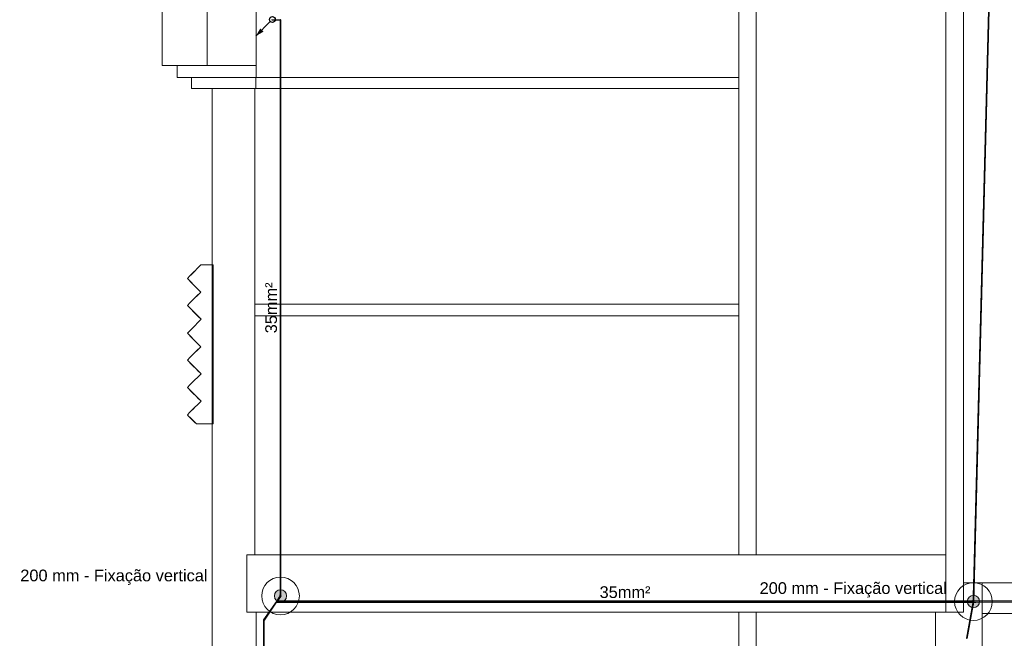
# Model space of a CAD drawing. Header units: millimetres. Extents: x 4477830 to 4478275, y -30323838 to -30323445.
# Tile 30 of 124: x 4477961 to 4477978, y -30323626 to -30323615. Entities that reach past the tile are written whole.
import ezdxf

# ---------------------------------------------------------------- set-up
doc = ezdxf.new("R2010")
doc.units = ezdxf.units.MM
doc.linetypes.add('NULL', pattern=[0])
for name, color, linetype, lineweight in [('IFC-Elemento construtivo genérico-Contorno', 253, 'Continuous', 5), ('IFC-Parede padrão-Contorno', 44, 'Continuous', 5), ('IFC-Parede-Contorno', 42, 'Continuous', 5), ('Nível 1', 7, 'Continuous', 0), ('P-Simbol', 5, 'Continuous', 20), ('PR-Captor', 9, 'Continuous', 18), ('PR-Condutos', 150, 'Continuous', 25), ('PR-Textos conduto', 7, 'Continuous', 9), ('Textos', 7, 'Continuous', 9)]:
    doc.layers.add(name, color=color, linetype=linetype, lineweight=lineweight)
doc.styles.add('ARIAL', font='arial.ttf')

msp = doc.modelspace()

# ---------------------------------------------------------------- hatches: boundary and pattern name
at = {"layer": 'P-Simbol', "linetype": 'Continuous'}
for points in [[(4477966.037, -30323625.06), (4477966.037, -30323625.051), (4477966.035, -30323625.042), (4477966.033, -30323625.033), (4477966.031, -30323625.024), (4477966.027, -30323625.016), (4477966.023, -30323625.008), (4477966.018, -30323625), (4477966.013, -30323624.993), (4477966.006, -30323624.986), (4477966, -30323624.98), (4477965.992, -30323624.974), (4477965.985, -30323624.97), (4477965.977, -30323624.965), (4477965.968, -30323624.962), (4477965.959, -30323624.959), (4477965.95, -30323624.957), (4477965.941, -30323624.956), (4477965.932, -30323624.956), (4477965.923, -30323624.956), (4477965.914, -30323624.957), (4477965.905, -30323624.959), (4477965.896, -30323624.962), (4477965.888, -30323624.965), (4477965.88, -30323624.97), (4477965.872, -30323624.974), (4477965.865, -30323624.98), (4477965.858, -30323624.986), (4477965.852, -30323624.993), (4477965.846, -30323625), (4477965.841, -30323625.008), (4477965.837, -30323625.016), (4477965.834, -30323625.024), (4477965.831, -30323625.033), (4477965.829, -30323625.042), (4477965.828, -30323625.051), (4477965.827, -30323625.06), (4477965.828, -30323625.069), (4477965.829, -30323625.079), (4477965.831, -30323625.087), (4477965.834, -30323625.096), (4477965.837, -30323625.105), (4477965.841, -30323625.113), (4477965.846, -30323625.12), (4477965.852, -30323625.128), (4477965.858, -30323625.134), (4477965.865, -30323625.141), (4477965.872, -30323625.146), (4477965.88, -30323625.151), (4477965.888, -30323625.155), (4477965.896, -30323625.159), (4477965.905, -30323625.162), (4477965.914, -30323625.164), (4477965.923, -30323625.165), (4477965.932, -30323625.165), (4477965.941, -30323625.165), (4477965.95, -30323625.164), (4477965.959, -30323625.162), (4477965.968, -30323625.159), (4477965.977, -30323625.155), (4477965.985, -30323625.151), (4477965.992, -30323625.146), (4477966, -30323625.141), (4477966.006, -30323625.134), (4477966.013, -30323625.128), (4477966.018, -30323625.12), (4477966.023, -30323625.113), (4477966.027, -30323625.105), (4477966.031, -30323625.096), (4477966.033, -30323625.087), (4477966.035, -30323625.079), (4477966.037, -30323625.069)], [(4477977.873, -30323625.156), (4477977.872, -30323625.147), (4477977.871, -30323625.138), (4477977.869, -30323625.129), (4477977.866, -30323625.12), (4477977.863, -30323625.112), (4477977.859, -30323625.104), (4477977.854, -30323625.096), (4477977.848, -30323625.089), (4477977.842, -30323625.082), (4477977.835, -30323625.076), (4477977.828, -30323625.07), (4477977.82, -30323625.065), (4477977.812, -30323625.061), (4477977.804, -30323625.058), (4477977.795, -30323625.055), (4477977.786, -30323625.053), (4477977.777, -30323625.052), (4477977.768, -30323625.051), (4477977.759, -30323625.052), (4477977.75, -30323625.053), (4477977.741, -30323625.055), (4477977.732, -30323625.058), (4477977.724, -30323625.061), (4477977.716, -30323625.065), (4477977.708, -30323625.07), (4477977.701, -30323625.076), (4477977.694, -30323625.082), (4477977.688, -30323625.089), (4477977.682, -30323625.096), (4477977.677, -30323625.104), (4477977.673, -30323625.112), (4477977.67, -30323625.12), (4477977.667, -30323625.129), (4477977.665, -30323625.138), (4477977.664, -30323625.147), (4477977.663, -30323625.156), (4477977.664, -30323625.165), (4477977.665, -30323625.174), (4477977.667, -30323625.183), (4477977.67, -30323625.192), (4477977.673, -30323625.2), (4477977.677, -30323625.209), (4477977.682, -30323625.216), (4477977.688, -30323625.223), (4477977.694, -30323625.23), (4477977.701, -30323625.236), (4477977.708, -30323625.242), (4477977.716, -30323625.247), (4477977.724, -30323625.251), (4477977.732, -30323625.255), (4477977.741, -30323625.257), (4477977.75, -30323625.259), (4477977.759, -30323625.261), (4477977.768, -30323625.261), (4477977.777, -30323625.261), (4477977.786, -30323625.259), (4477977.795, -30323625.257), (4477977.804, -30323625.255), (4477977.812, -30323625.251), (4477977.82, -30323625.247), (4477977.828, -30323625.242), (4477977.835, -30323625.236), (4477977.842, -30323625.23), (4477977.848, -30323625.223), (4477977.854, -30323625.216), (4477977.859, -30323625.209), (4477977.863, -30323625.2), (4477977.866, -30323625.192), (4477977.869, -30323625.183), (4477977.871, -30323625.174), (4477977.872, -30323625.165)]]:
    msp.add_hatch(color=5, dxfattribs=at).paths.add_polyline_path(points)
at = {"layer": 'PR-Condutos', "linetype": 'Continuous', "true_color": 0x105689}
for points in [[(4477977.761, -30323625.156), (4477977.774, -30323624.672), (4477978.122, -30323611.242)], [(4477977.762, -30323625.154), (4477977.765, -30323625.155), (4477977.774, -30323624.714), (4477978.123, -30323611.242), (4477977.774, -30323624.672)], [(4477977.765, -30323625.156), (4477977.769, -30323624.978), (4477977.767, -30323625.149), (4477977.774, -30323624.792), (4477978.125, -30323611.242), (4477977.774, -30323624.714)], [(4477977.767, -30323625.156), (4477977.774, -30323624.893), (4477978.127, -30323611.242), (4477977.774, -30323624.792)], [(4477977.77, -30323625.156), (4477977.774, -30323624.999), (4477978.13, -30323611.242), (4477977.773, -30323624.913)], [(4477978.134, -30323611.243), (4477977.782, -30323624.783), (4477978.133, -30323611.243), (4477977.778, -30323624.843), (4477978.13, -30323611.268), (4477977.774, -30323624.999), (4477977.772, -30323625.156), (4477977.774, -30323625.092), (4477977.774, -30323625.156)], [(4477978.135, -30323611.255), (4477977.785, -30323624.742), (4477977.774, -30323625.156)], [(4477977.774, -30323625.156), (4477977.785, -30323624.742), (4477978.134, -30323611.268)], [(4477978.135, -30323611.255), (4477977.785, -30323624.736), (4477977.775, -30323625.156)], [(4477977.785, -30323624.742), (4477978.134, -30323611.243), (4477977.785, -30323624.743)], [(4477977.774, -30323624.672), (4477978.117, -30323611.47), (4477978.116, -30323611.469)], [(4477977.774, -30323624.714), (4477978.119, -30323611.471), (4477978.117, -30323611.47)], [(4477977.774, -30323624.792), (4477978.121, -30323611.473), (4477978.119, -30323611.471)], [(4477977.774, -30323624.893), (4477978.124, -30323611.474), (4477978.121, -30323611.473)], [(4477977.778, -30323624.843), (4477978.127, -30323611.476), (4477978.124, -30323611.474)], [(4477977.782, -30323624.783), (4477978.128, -30323611.477), (4477978.127, -30323611.476)], [(4477977.785, -30323624.742), (4477978.129, -30323611.477), (4477978.128, -30323611.477)], [(4477965.793, -30323615.202), (4477965.793, -30323615.215), (4477965.926, -30323615.217), (4477965.932, -30323615.216), (4477965.932, -30323615.204)], [(4477965.926, -30323625.06), (4477965.927, -30323615.217), (4477965.926, -30323615.211)], [(4477965.926, -30323625.05), (4477965.927, -30323625.056), (4477965.927, -30323615.211)], [(4477965.927, -30323625.061), (4477965.929, -30323615.217), (4477965.927, -30323615.211)], [(4477965.927, -30323625.05), (4477965.929, -30323625.054), (4477965.929, -30323615.211)], [(4477965.929, -30323625.061), (4477965.932, -30323615.217), (4477965.929, -30323615.211)], [(4477965.932, -30323615.258), (4477965.932, -30323625.061), (4477965.934, -30323615.217), (4477965.932, -30323615.211)], [(4477965.934, -30323625.052), (4477965.934, -30323615.211), (4477965.932, -30323625.05)], [(4477965.937, -30323615.211), (4477965.934, -30323615.211), (4477965.934, -30323625.061)], [(4477965.937, -30323615.211), (4477965.934, -30323625.052), (4477965.937, -30323625.055)], [(4477965.938, -30323615.211), (4477965.937, -30323615.211), (4477965.937, -30323625.061)], [(4477965.938, -30323615.211), (4477965.937, -30323625.055), (4477965.938, -30323625.056)], [(4477965.939, -30323615.211), (4477965.938, -30323615.211), (4477965.938, -30323625.061)], [(4477965.939, -30323615.211), (4477965.938, -30323625.056), (4477965.939, -30323625.057)], [(4477965.51, -30323615.491), (4477965.64, -30323615.416), (4477965.585, -30323615.362)], [(4477965.932, -30323615.259), (4477965.929, -30323625.052), (4477965.932, -30323625.05), (4477965.932, -30323615.258)], [(4477977.785, -30323624.736), (4477977.774, -30323625.149), (4477977.775, -30323625.149)], [(4477977.774, -30323625.152), (4477977.785, -30323624.742), (4477977.774, -30323625.149)], [(4477977.769, -30323624.978), (4477977.765, -30323625.149), (4477977.767, -30323625.147)], [(4477977.77, -30323625.148), (4477977.773, -30323624.913), (4477977.767, -30323625.146)], [(4477965.923, -30323625.061), (4477965.861, -30323625.152), (4477965.866, -30323625.148), (4477965.87, -30323625.159), (4477965.932, -30323625.07)], [(4477965.935, -30323625.067), (4477965.877, -30323625.149), (4477965.879, -30323625.149)], [(4477977.758, -30323625.149), (4477981.67, -30323625.136), (4477987.05, -30323625.117)], [(4477977.761, -30323625.15), (4477978.011, -30323625.149), (4477977.774, -30323625.152), (4477982.053, -30323625.136), (4477987.05, -30323625.118), (4477981.67, -30323625.136)], [(4477977.761, -30323625.152), (4477987.044, -30323625.122), (4477987.05, -30323625.12), (4477982.053, -30323625.136)], [(4477983.551, -30323625.136), (4477987.026, -30323625.124), (4477986.697, -30323625.123), (4477987.05, -30323625.122), (4477982.722, -30323625.136), (4477977.761, -30323625.155)], [(4477987.05, -30323625.125), (4477983.551, -30323625.136), (4477977.761, -30323625.157)], [(4477977.772, -30323625.149), (4477977.774, -30323624.999), (4477977.77, -30323625.148)], [(4477977.774, -30323625.152), (4477977.774, -30323625.092), (4477977.773, -30323625.149)], [(4477977.773, -30323625.163), (4477987.05, -30323625.13), (4477987.05, -30323625.129), (4477977.804, -30323625.162)], [(4477977.774, -30323625.162), (4477987.05, -30323625.129), (4477987.05, -30323625.125), (4477977.78, -30323625.157)], [(4477978.002, -30323625.149), (4477981.67, -30323625.136), (4477977.774, -30323625.149)], [(4477977.779, -30323625.157), (4477983.551, -30323625.136), (4477977.775, -30323625.156)], [(4477977.775, -30323625.152), (4477977.777, -30323625.155), (4477982.722, -30323625.136)], [(4477977.779, -30323625.155), (4477977.778, -30323625.156), (4477983.551, -30323625.136)], [(4477965.861, -30323625.153), (4477965.861, -30323625.152), (4477965.643, -30323625.468)], [(4477965.643, -30323625.468), (4477965.643, -30323625.468), (4477965.861, -30323625.153)], [(4477965.644, -30323625.466), (4477965.649, -30323625.472), (4477965.867, -30323625.156), (4477965.861, -30323625.153)], [(4477965.866, -30323625.165), (4477965.867, -30323625.156), (4477965.649, -30323625.472), (4477965.653, -30323625.475)], [(4477965.869, -30323625.163), (4477965.655, -30323625.471), (4477965.654, -30323625.475)], [(4477965.866, -30323625.167), (4477965.87, -30323625.159), (4477965.655, -30323625.472)], [(4477966.072, -30323625.15), (4477965.878, -30323625.15), (4477965.866, -30323625.152), (4477974.138, -30323625.154), (4477965.866, -30323625.155), (4477977.754, -30323625.157), (4477977.718, -30323625.155), (4477977.758, -30323625.15)], [(4477965.877, -30323625.152), (4477965.866, -30323625.155), (4477974.138, -30323625.154)], [(4477965.866, -30323625.157), (4477977.774, -30323625.157), (4477974.153, -30323625.157)], [(4477974.175, -30323625.162), (4477977.754, -30323625.162), (4477977.758, -30323625.157), (4477965.866, -30323625.157), (4477974.157, -30323625.159), (4477965.866, -30323625.16), (4477974.168, -30323625.161), (4477965.866, -30323625.162)], [(4477974.25, -30323625.163), (4477974.248, -30323625.162), (4477977.754, -30323625.163), (4477977.758, -30323625.162), (4477974.197, -30323625.162), (4477965.866, -30323625.163)], [(4477974.153, -30323625.157), (4477965.875, -30323625.155), (4477965.868, -30323625.157)], [(4477965.87, -30323625.162), (4477974.18, -30323625.161), (4477965.872, -30323625.16)], [(4477965.871, -30323625.16), (4477974.168, -30323625.159), (4477965.873, -30323625.157)], [(4477965.876, -30323625.163), (4477974.186, -30323625.162), (4477965.874, -30323625.162)], [(4477965.879, -30323625.149), (4477965.878, -30323625.15), (4477977.508, -30323625.15)], [(4477977.754, -30323625.149), (4477966.069, -30323625.149), (4477977.508, -30323625.15), (4477966.072, -30323625.15), (4477966.072, -30323625.15), (4477977.774, -30323625.15)], [(4477977.472, -30323625.149), (4477966.071, -30323625.149), (4477966.071, -30323625.149)], [(4477977.766, -30323625.163), (4477974.248, -30323625.162), (4477974.25, -30323625.163)], [(4477977.649, -30323625.783), (4477977.758, -30323625.18), (4477977.76, -30323625.163)], [(4477977.649, -30323625.783), (4477977.653, -30323625.784), (4477977.684, -30323625.619), (4477977.759, -30323625.197), (4477977.679, -30323625.641), (4477977.759, -30323625.196), (4477977.665, -30323625.706), (4477977.76, -30323625.176)], [(4477977.649, -30323625.783), (4477977.758, -30323625.176), (4477977.649, -30323625.783)], [(4477977.758, -30323625.176), (4477977.653, -30323625.765), (4477977.757, -30323625.19)], [(4477977.653, -30323625.784), (4477977.656, -30323625.784), (4477977.759, -30323625.209)], [(4477977.76, -30323625.176), (4477977.665, -30323625.706), (4477977.757, -30323625.204), (4477977.679, -30323625.641), (4477977.758, -30323625.202), (4477977.684, -30323625.619), (4477977.758, -30323625.216), (4477977.697, -30323625.557), (4477977.656, -30323625.784), (4477977.659, -30323625.784), (4477977.77, -30323625.164), (4477977.765, -30323625.163), (4477977.76, -30323625.2)], [(4477977.758, -30323625.243), (4477977.77, -30323625.163), (4477977.662, -30323625.768), (4477977.661, -30323625.785)], [(4477977.773, -30323625.163), (4477977.773, -30323625.161), (4477977.762, -30323625.222), (4477977.758, -30323625.248), (4477977.662, -30323625.784)], [(4477977.758, -30323625.217), (4477977.662, -30323625.753), (4477977.662, -30323625.753)], [(4477977.662, -30323625.779), (4477977.758, -30323625.248), (4477977.758, -30323625.243)], [(4477977.758, -30323625.248), (4477977.662, -30323625.778), (4477977.662, -30323625.785)], [(4477977.762, -30323625.152), (4477977.711, -30323625.155), (4477977.754, -30323625.155)], [(4477977.772, -30323625.163), (4477977.77, -30323625.164), (4477977.762, -30323625.221)], [(4477978.026, -30323625.149), (4477977.775, -30323625.15), (4477977.775, -30323625.152)], [(4477978.002, -30323625.149), (4477977.775, -30323625.149), (4477977.775, -30323625.15)], [(4477965.642, -30323632.316), (4477965.642, -30323631.215), (4477965.642, -30323625.472)], [(4477965.655, -30323625.472), (4477965.654, -30323631.216), (4477965.654, -30323625.472), (4477965.653, -30323631.216), (4477965.653, -30323625.472), (4477965.651, -30323631.216), (4477965.65, -30323625.472), (4477965.648, -30323631.215), (4477965.647, -30323625.472), (4477965.645, -30323631.215), (4477965.645, -30323625.472), (4477965.643, -30323631.215), (4477965.643, -30323625.472), (4477965.642, -30323632.31), (4477965.647, -30323632.31), (4477965.647, -30323632.216), (4477965.65, -30323632.31), (4477965.655, -30323632.31)], [(4477965.642, -30323631.215), (4477965.643, -30323625.476), (4477965.642, -30323625.473)], [(4477965.643, -30323631.215), (4477965.645, -30323625.477), (4477965.643, -30323625.476)], [(4477965.645, -30323625.48), (4477965.645, -30323631.215), (4477965.647, -30323625.486)], [(4477965.65, -30323625.48), (4477965.647, -30323625.48), (4477965.648, -30323631.215)], [(4477965.65, -30323625.478), (4477965.651, -30323631.216), (4477965.653, -30323625.478)], [(4477965.654, -30323625.474), (4477965.653, -30323625.477), (4477965.653, -30323631.216)], [(4477965.655, -30323625.474), (4477965.654, -30323625.474), (4477965.654, -30323631.216)]]:
    msp.add_hatch(color=146, dxfattribs=at).paths.add_polyline_path(points)

# ---------------------------------------------------------------- linework, layer by layer
at = {"layer": 'IFC-Elemento construtivo genérico-Contorno', "color": 8, "lineweight": 5}
for p, q in [((4477964.408, -30323619.569), (4477964.573, -30323619.403)), ((4477964.573, -30323619.403), (4477964.612, -30323619.403)), ((4477964.612, -30323619.403), (4477964.632, -30323619.403)), ((4477964.632, -30323619.403), (4477964.779, -30323619.403)), ((4477964.779, -30323619.922), (4477964.779, -30323619.403)), ((4477964.341, -30323619.635), (4477964.385, -30323619.591)), ((4477964.385, -30323619.591), (4477964.465, -30323619.511)), ((4477964.385, -30323619.591), (4477964.408, -30323619.569)), ((4477964.341, -30323619.635), (4477964.418, -30323619.713)), ((4477964.341, -30323619.635), (4477964.504, -30323619.799)), ((4477964.418, -30323619.713), (4477964.526, -30323619.821)), ((4477964.407, -30323620.028), (4477964.57, -30323619.865)), ((4477964.493, -30323619.942), (4477964.57, -30323619.865)), ((4477964.504, -30323619.799), (4477964.526, -30323619.821)), ((4477964.526, -30323619.821), (4477964.57, -30323619.865)), ((4477964.779, -30323620.184), (4477964.779, -30323619.922)), ((4477964.341, -30323620.094), (4477964.384, -30323620.051)), ((4477964.341, -30323620.094), (4477964.421, -30323620.174)), ((4477964.341, -30323620.094), (4477964.51, -30323620.264)), ((4477964.384, -30323620.051), (4477964.407, -30323620.028)), ((4477964.407, -30323620.028), (4477964.493, -30323619.942)), ((4477964.421, -30323620.174), (4477964.579, -30323620.332)), ((4477964.51, -30323620.264), (4477964.533, -30323620.287)), ((4477964.779, -30323622.118), (4477964.779, -30323620.184)), ((4477964.409, -30323620.502), (4477964.579, -30323620.332)), ((4477964.533, -30323620.287), (4477964.579, -30323620.332)), ((4477964.341, -30323620.57), (4477964.386, -30323620.525)), ((4477964.341, -30323620.57), (4477964.418, -30323620.647)), ((4477964.341, -30323620.57), (4477964.504, -30323620.734)), ((4477964.386, -30323620.525), (4477964.43, -30323620.481)), ((4477964.386, -30323620.525), (4477964.409, -30323620.502)), ((4477964.418, -30323620.647), (4477964.526, -30323620.756)), ((4477964.504, -30323620.734), (4477964.526, -30323620.756)), ((4477964.526, -30323620.756), (4477964.57, -30323620.8)), ((4477964.407, -30323620.963), (4477964.57, -30323620.8)), ((4477964.407, -30323620.963), (4477964.493, -30323620.877)), ((4477964.493, -30323620.877), (4477964.57, -30323620.8)), ((4477964.341, -30323621.029), (4477964.384, -30323620.986)), ((4477964.341, -30323621.029), (4477964.419, -30323621.108)), ((4477964.341, -30323621.029), (4477964.507, -30323621.196)), ((4477964.384, -30323620.986), (4477964.407, -30323620.963)), ((4477964.419, -30323621.108), (4477964.507, -30323621.196)), ((4477964.419, -30323621.108), (4477964.448, -30323621.136)), ((4477964.408, -30323621.43), (4477964.574, -30323621.263)), ((4477964.507, -30323621.196), (4477964.53, -30323621.218)), ((4477964.51, -30323621.198), (4477964.574, -30323621.263)), ((4477964.53, -30323621.218), (4477964.574, -30323621.263)), ((4477964.385, -30323621.452), (4477964.465, -30323621.372)), ((4477964.385, -30323621.452), (4477964.408, -30323621.43)), ((4477964.341, -30323621.497), (4477964.385, -30323621.452)), ((4477964.341, -30323621.497), (4477964.419, -30323621.575)), ((4477964.341, -30323621.497), (4477964.507, -30323621.663)), ((4477964.419, -30323621.575), (4477964.507, -30323621.663)), ((4477964.419, -30323621.575), (4477964.458, -30323621.614)), ((4477964.408, -30323621.897), (4477964.574, -30323621.731)), ((4477964.507, -30323621.663), (4477964.53, -30323621.686)), ((4477964.511, -30323621.668), (4477964.574, -30323621.731)), ((4477964.53, -30323621.686), (4477964.574, -30323621.731)), ((4477964.341, -30323621.964), (4477964.385, -30323621.92)), ((4477964.385, -30323621.92), (4477964.457, -30323621.848)), ((4477964.385, -30323621.92), (4477964.408, -30323621.897)), ((4477964.341, -30323621.964), (4477964.355, -30323621.979)), ((4477964.355, -30323621.979), (4477964.465, -30323622.089)), ((4477964.355, -30323621.979), (4477964.392, -30323622.016)), ((4477964.392, -30323622.016), (4477964.494, -30323622.118)), ((4477964.465, -30323622.089), (4477964.494, -30323622.118)), ((4477964.494, -30323622.118), (4477964.522, -30323622.118)), ((4477964.522, -30323622.118), (4477964.724, -30323622.118)), ((4477964.724, -30323622.118), (4477964.779, -30323622.118))]:
    msp.add_line(p, q, dxfattribs=at)
at = {"layer": 'IFC-Parede padrão-Contorno', "color": 8, "lineweight": 5}
for p, q in [((4477973.759, -30323624.359), (4477973.759, -30323598.257)), ((4477974.059, -30323624.359), (4477974.059, -30323598.257)), ((4477965.495, -30323620.275), (4477965.495, -30323620.075)), ((4477965.495, -30323620.075), (4477973.759, -30323620.075)), ((4477965.495, -30323620.275), (4477973.759, -30323620.275)), ((4477973.759, -30323631.757), (4477973.759, -30323625.339)), ((4477974.059, -30323631.757), (4477974.059, -30323625.339))]:
    msp.add_line(p, q, dxfattribs=at)
at = {"layer": 'IFC-Parede-Contorno', "color": 8, "lineweight": 5}
for p, q in [((4477977.296, -30323622.748), (4477977.296, -30323608.131)), ((4477977.596, -30323624.004), (4477977.596, -30323609.388)), ((4477963.913, -30323615.381), (4477963.913, -30323614.895)), ((4477964.681, -30323615.381), (4477964.681, -30323614.895)), ((4477963.913, -30323615.643), (4477963.913, -30323615.381)), ((4477964.681, -30323615.643), (4477964.681, -30323615.381)), ((4477963.913, -30323615.994), (4477963.913, -30323615.643)), ((4477964.681, -30323615.994), (4477964.681, -30323615.643)), ((4477963.913, -30323615.994), (4477964.159, -30323615.994)), ((4477964.159, -30323615.994), (4477964.341, -30323615.994)), ((4477964.166, -30323616.059), (4477964.166, -30323615.995)), ((4477964.166, -30323615.995), (4477964.763, -30323615.995)), ((4477964.166, -30323616.149), (4477964.166, -30323616.059)), ((4477964.341, -30323615.994), (4477964.681, -30323615.994)), ((4477964.763, -30323615.995), (4477965.084, -30323615.995)), ((4477965.084, -30323615.995), (4477965.515, -30323615.995)), ((4477965.515, -30323616.043), (4477965.515, -30323615.995)), ((4477965.515, -30323616.132), (4477965.515, -30323616.043)), ((4477964.166, -30323616.197), (4477964.166, -30323616.149)), ((4477964.166, -30323616.197), (4477964.598, -30323616.197)), ((4477964.413, -30323616.234), (4477964.413, -30323616.197)), ((4477964.413, -30323616.197), (4477964.628, -30323616.197)), ((4477964.413, -30323616.271), (4477964.413, -30323616.234)), ((4477964.598, -30323616.197), (4477964.918, -30323616.197)), ((4477964.628, -30323616.197), (4477965.304, -30323616.197)), ((4477964.918, -30323616.197), (4477965.515, -30323616.197)), ((4477965.304, -30323616.197), (4477965.513, -30323616.197)), ((4477965.513, -30323616.315), (4477965.513, -30323616.197)), ((4477965.515, -30323616.197), (4477965.515, -30323616.132)), ((4477964.413, -30323616.389), (4477964.413, -30323616.271)), ((4477964.413, -30323616.389), (4477964.622, -30323616.389)), ((4477964.622, -30323616.389), (4477965.297, -30323616.389)), ((4477965.297, -30323616.389), (4477965.513, -30323616.389)), ((4477965.513, -30323616.353), (4477965.513, -30323616.315)), ((4477965.513, -30323616.389), (4477965.513, -30323616.353)), ((4477977.296, -30323624.004), (4477977.296, -30323622.748)), ((4477977.296, -30323625.133), (4477977.296, -30323624.004)), ((4477977.596, -30323625.339), (4477977.596, -30323624.004)), ((4477965.355, -30323624.359), (4477967.503, -30323624.359)), ((4477965.355, -30323624.391), (4477965.355, -30323624.359)), ((4477965.355, -30323625.089), (4477965.355, -30323624.391)), ((4477967.503, -30323624.359), (4477967.781, -30323624.359)), ((4477967.781, -30323624.359), (4477967.868, -30323624.359)), ((4477967.868, -30323624.359), (4477970.301, -30323624.359)), ((4477970.301, -30323624.359), (4477970.376, -30323624.359)), ((4477970.376, -30323624.359), (4477977.296, -30323624.359)), ((4477977.296, -30323625.339), (4477977.296, -30323624.927)), ((4477977.596, -30323624.838), (4477977.918, -30323624.838)), ((4477977.918, -30323632.46), (4477977.918, -30323624.838)), ((4477965.355, -30323625.339), (4477965.355, -30323625.089)), ((4477965.355, -30323625.339), (4477967.718, -30323625.339)), ((4477967.718, -30323625.339), (4477967.781, -30323625.339)), ((4477967.781, -30323625.339), (4477970.301, -30323625.339)), ((4477970.301, -30323625.339), (4477977.221, -30323625.339)), ((4477977.118, -30323632.46), (4477977.118, -30323625.339)), ((4477977.221, -30323625.339), (4477977.296, -30323625.339)), ((4477977.296, -30323625.339), (4477977.47, -30323625.339)), ((4477977.47, -30323625.339), (4477977.596, -30323625.339))]:
    msp.add_line(p, q, dxfattribs=at)
at = {"layer": 'Nível 1', "color": 8, "lineweight": 5}
for p, q in [((4477965.515, -30323615.995), (4477965.515, -30323606.119)), ((4477965.513, -30323616.197), (4477973.759, -30323616.197)), ((4477964.765, -30323632.46), (4477964.765, -30323616.389)), ((4477965.495, -30323620.075), (4477965.495, -30323616.389)), ((4477965.513, -30323616.389), (4477973.759, -30323616.389)), ((4477965.495, -30323620.275), (4477965.495, -30323624.359)), ((4477977.918, -30323625.36), (4477977.918, -30323624.838)), ((4477977.918, -30323624.838), (4478024.831, -30323624.838)), ((4477965.515, -30323630.368), (4477965.515, -30323625.339)), ((4478024.836, -30323625.36), (4477977.918, -30323625.36))]:
    msp.add_line(p, q, dxfattribs=at)
at = {"layer": 'P-Simbol'}
for centre, radius in [((4477965.932, -30323625.06), 0.322), ((4477965.932, -30323625.06), 0.105), ((4477965.932, -30323625.06), 0.105), ((4477965.932, -30323625.06), 0.105), ((4477977.768, -30323625.156), 0.322), ((4477977.768, -30323625.156), 0.105), ((4477977.768, -30323625.156), 0.105), ((4477977.768, -30323625.156), 0.105)]:
    msp.add_circle(centre, radius, dxfattribs=at)
at = {"layer": 'PR-Captor', "color": 5}
for p, q in [((4477965.925, -30323625.04), (4477965.918, -30323625.04)), ((4477965.918, -30323625.04), (4477965.918, -30323625.045)), ((4477965.918, -30323625.045), (4477965.918, -30323625.069)), ((4477965.918, -30323625.069), (4477965.918, -30323625.08)), ((4477965.925, -30323625.057), (4477965.922, -30323625.06)), ((4477965.922, -30323625.06), (4477965.922, -30323625.061)), ((4477965.922, -30323625.06), (4477965.922, -30323625.06)), ((4477965.922, -30323625.06), (4477965.922, -30323625.06)), ((4477965.922, -30323625.061), (4477965.923, -30323625.061)), ((4477965.923, -30323625.061), (4477965.923, -30323625.061)), ((4477965.923, -30323625.061), (4477965.925, -30323625.063)), ((4477965.925, -30323625.049), (4477965.925, -30323625.04)), ((4477965.925, -30323625.057), (4477965.925, -30323625.049)), ((4477965.925, -30323625.049), (4477965.925, -30323625.049)), ((4477965.925, -30323625.049), (4477965.925, -30323625.049)), ((4477965.925, -30323625.049), (4477965.925, -30323625.049)), ((4477965.926, -30323625.057), (4477965.925, -30323625.057)), ((4477965.925, -30323625.063), (4477965.926, -30323625.064)), ((4477965.928, -30323625.054), (4477965.926, -30323625.057)), ((4477965.926, -30323625.064), (4477965.932, -30323625.07)), ((4477965.93, -30323625.053), (4477965.928, -30323625.054)), ((4477965.932, -30323625.05), (4477965.93, -30323625.053)), ((4477965.939, -30323625.057), (4477965.932, -30323625.05)), ((4477965.932, -30323625.07), (4477965.935, -30323625.067)), ((4477965.935, -30323625.067), (4477965.939, -30323625.064)), ((4477965.941, -30323625.059), (4477965.939, -30323625.057)), ((4477965.939, -30323625.064), (4477965.942, -30323625.061)), ((4477965.942, -30323625.06), (4477965.941, -30323625.059)), ((4477965.942, -30323625.06), (4477965.942, -30323625.06)), ((4477965.942, -30323625.06), (4477965.942, -30323625.06)), ((4477965.942, -30323625.061), (4477965.942, -30323625.06)), ((4477965.942, -30323625.061), (4477965.942, -30323625.061)), ((4477965.942, -30323625.061), (4477965.942, -30323625.061)), ((4477965.942, -30323625.061), (4477965.942, -30323625.061)), ((4477977.754, -30323625.136), (4477977.754, -30323625.149)), ((4477977.758, -30323625.136), (4477977.754, -30323625.136)), ((4477977.758, -30323625.136), (4477977.758, -30323625.136)), ((4477977.758, -30323625.136), (4477977.758, -30323625.136)), ((4477977.759, -30323625.136), (4477977.758, -30323625.136)), ((4477977.761, -30323625.136), (4477977.759, -30323625.136)), ((4477977.761, -30323625.149), (4477977.761, -30323625.136)), ((4477977.768, -30323625.146), (4477977.765, -30323625.149)), ((4477977.771, -30323625.149), (4477977.768, -30323625.146)), ((4477977.754, -30323625.163), (4477977.754, -30323625.176)), ((4477977.754, -30323625.176), (4477977.756, -30323625.176)), ((4477977.756, -30323625.176), (4477977.757, -30323625.176)), ((4477977.757, -30323625.176), (4477977.758, -30323625.176)), ((4477977.76, -30323625.154), (4477977.758, -30323625.156)), ((4477977.758, -30323625.156), (4477977.758, -30323625.156)), ((4477977.758, -30323625.156), (4477977.761, -30323625.159)), ((4477977.758, -30323625.176), (4477977.758, -30323625.176)), ((4477977.761, -30323625.153), (4477977.76, -30323625.154)), ((4477977.762, -30323625.152), (4477977.761, -30323625.153)), ((4477977.761, -30323625.159), (4477977.765, -30323625.163)), ((4477977.761, -30323625.159), (4477977.761, -30323625.159)), ((4477977.761, -30323625.159), (4477977.761, -30323625.159)), ((4477977.761, -30323625.163), (4477977.761, -30323625.163)), ((4477977.765, -30323625.149), (4477977.762, -30323625.152)), ((4477977.765, -30323625.163), (4477977.768, -30323625.166)), ((4477977.768, -30323625.166), (4477977.771, -30323625.163)), ((4477977.774, -30323625.152), (4477977.771, -30323625.149)), ((4477977.771, -30323625.163), (4477977.774, -30323625.16)), ((4477977.775, -30323625.153), (4477977.774, -30323625.152)), ((4477977.774, -30323625.16), (4477977.775, -30323625.16)), ((4477977.774, -30323625.16), (4477977.774, -30323625.16)), ((4477977.778, -30323625.156), (4477977.775, -30323625.153)), ((4477977.775, -30323625.16), (4477977.777, -30323625.157)), ((4477977.777, -30323625.157), (4477977.778, -30323625.157)), ((4477977.778, -30323625.156), (4477977.778, -30323625.156)), ((4477977.778, -30323625.157), (4477977.778, -30323625.156)), ((4477977.778, -30323625.157), (4477977.778, -30323625.157))]:
    msp.add_line(p, q, dxfattribs=at)
at = {"layer": 'PR-Condutos', "color": 146, "true_color": 0x105689}
for p, q in [((4477978.122, -30323611.242), (4477977.774, -30323624.671)), ((4477977.786, -30323624.726), (4477978.129, -30323611.477)), ((4477965.785, -30323615.209), (4477965.786, -30323615.212)), ((4477965.786, -30323615.212), (4477965.788, -30323615.215)), ((4477965.788, -30323615.215), (4477965.791, -30323615.216)), ((4477965.791, -30323615.216), (4477965.793, -30323615.216)), ((4477965.793, -30323615.21), (4477965.793, -30323615.211)), ((4477965.793, -30323615.211), (4477965.793, -30323615.211)), ((4477965.793, -30323615.211), (4477965.793, -30323615.213)), ((4477965.793, -30323615.213), (4477965.793, -30323615.215)), ((4477965.793, -30323615.215), (4477965.793, -30323615.215)), ((4477965.793, -30323615.216), (4477965.794, -30323615.217)), ((4477965.794, -30323615.217), (4477965.797, -30323615.215)), ((4477965.798, -30323615.215), (4477965.926, -30323615.217)), ((4477965.926, -30323615.211), (4477965.926, -30323615.217)), ((4477965.926, -30323615.217), (4477965.926, -30323615.655)), ((4477965.932, -30323615.211), (4477965.929, -30323615.211)), ((4477965.932, -30323615.211), (4477965.932, -30323615.211)), ((4477965.934, -30323615.211), (4477965.932, -30323615.211)), ((4477965.932, -30323615.211), (4477965.932, -30323615.211)), ((4477965.932, -30323615.211), (4477965.932, -30323615.211)), ((4477965.932, -30323615.213), (4477965.932, -30323615.211)), ((4477965.932, -30323615.216), (4477965.932, -30323615.213)), ((4477965.937, -30323615.211), (4477965.934, -30323615.211)), ((4477965.938, -30323615.211), (4477965.937, -30323615.211)), ((4477965.939, -30323615.211), (4477965.938, -30323615.211)), ((4477965.939, -30323625.057), (4477965.939, -30323615.211)), ((4477965.926, -30323615.655), (4477965.926, -30323625.06)), ((4477977.774, -30323624.671), (4477977.764, -30323625.056)), ((4477977.775, -30323625.156), (4477977.786, -30323624.726)), ((4477965.91, -30323625.08), (4477965.861, -30323625.152)), ((4477965.879, -30323625.149), (4477965.935, -30323625.067)), ((4477965.918, -30323625.069), (4477965.91, -30323625.08)), ((4477965.923, -30323625.061), (4477965.918, -30323625.069)), ((4477965.935, -30323625.067), (4477965.94, -30323625.06)), ((4477981.569, -30323625.136), (4477977.758, -30323625.149)), ((4477977.764, -30323625.056), (4477977.761, -30323625.156)), ((4477977.809, -30323625.163), (4477987.05, -30323625.13)), ((4477965.861, -30323625.152), (4477965.643, -30323625.468)), ((4477965.656, -30323625.472), (4477965.866, -30323625.168)), ((4477965.861, -30323625.153), (4477965.861, -30323625.152)), ((4477965.861, -30323625.152), (4477965.861, -30323625.153)), ((4477965.862, -30323625.153), (4477965.861, -30323625.153)), ((4477965.861, -30323625.153), (4477965.862, -30323625.153)), ((4477965.864, -30323625.155), (4477965.862, -30323625.153)), ((4477965.862, -30323625.153), (4477965.864, -30323625.155)), ((4477965.866, -30323625.156), (4477965.864, -30323625.155)), ((4477965.864, -30323625.155), (4477965.866, -30323625.156)), ((4477966.069, -30323625.149), (4477965.866, -30323625.149)), ((4477965.866, -30323625.15), (4477965.866, -30323625.152)), ((4477965.867, -30323625.156), (4477965.866, -30323625.156)), ((4477965.866, -30323625.156), (4477965.867, -30323625.156)), ((4477965.866, -30323625.157), (4477965.866, -30323625.16)), ((4477965.866, -30323625.16), (4477965.866, -30323625.162)), ((4477965.866, -30323625.168), (4477965.869, -30323625.163)), ((4477965.866, -30323625.163), (4477974.176, -30323625.163)), ((4477965.869, -30323625.158), (4477965.867, -30323625.156)), ((4477965.867, -30323625.156), (4477965.869, -30323625.158)), ((4477965.869, -30323625.158), (4477965.87, -30323625.159)), ((4477966.07, -30323625.149), (4477966.069, -30323625.149)), ((4477966.071, -30323625.149), (4477966.07, -30323625.149)), ((4477977.472, -30323625.149), (4477966.071, -30323625.149)), ((4477974.176, -30323625.163), (4477974.187, -30323625.163)), ((4477974.187, -30323625.163), (4477974.198, -30323625.163)), ((4477974.198, -30323625.163), (4477974.25, -30323625.163)), ((4477974.25, -30323625.163), (4477977.766, -30323625.163)), ((4477977.492, -30323625.149), (4477977.472, -30323625.149)), ((4477977.52, -30323625.149), (4477977.492, -30323625.149)), ((4477977.524, -30323625.149), (4477977.52, -30323625.149)), ((4477977.754, -30323625.149), (4477977.524, -30323625.149)), ((4477977.758, -30323625.176), (4477977.649, -30323625.783)), ((4477977.662, -30323625.784), (4477977.758, -30323625.249)), ((4477977.758, -30323625.149), (4477977.754, -30323625.149)), ((4477977.761, -30323625.149), (4477977.758, -30323625.149)), ((4477977.758, -30323625.149), (4477977.758, -30323625.149)), ((4477977.758, -30323625.163), (4477977.758, -30323625.163)), ((4477977.758, -30323625.163), (4477977.76, -30323625.163)), ((4477977.76, -30323625.163), (4477977.758, -30323625.171)), ((4477977.758, -30323625.171), (4477977.758, -30323625.173)), ((4477977.758, -30323625.173), (4477977.758, -30323625.174)), ((4477977.758, -30323625.174), (4477977.758, -30323625.175)), ((4477977.758, -30323625.175), (4477977.758, -30323625.176)), ((4477977.758, -30323625.176), (4477977.758, -30323625.176)), ((4477977.758, -30323625.249), (4477977.759, -30323625.244)), ((4477977.759, -30323625.244), (4477977.76, -30323625.238)), ((4477977.76, -30323625.163), (4477977.761, -30323625.163)), ((4477977.76, -30323625.238), (4477977.762, -30323625.226)), ((4477977.762, -30323625.149), (4477977.761, -30323625.149)), ((4477977.761, -30323625.163), (4477977.766, -30323625.163)), ((4477977.762, -30323625.226), (4477977.773, -30323625.163)), ((4477977.773, -30323625.163), (4477977.809, -30323625.163)), ((4477977.774, -30323625.163), (4477977.774, -30323625.163)), ((4477965.643, -30323625.468), (4477965.642, -30323625.47)), ((4477965.642, -30323625.47), (4477965.642, -30323625.473)), ((4477965.642, -30323625.472), (4477965.642, -30323631.215)), ((4477965.642, -30323625.473), (4477965.643, -30323625.476)), ((4477965.643, -30323625.468), (4477965.644, -30323625.469)), ((4477965.643, -30323625.468), (4477965.643, -30323625.468)), ((4477965.643, -30323625.468), (4477965.643, -30323625.468)), ((4477965.643, -30323625.468), (4477965.643, -30323625.468)), ((4477965.643, -30323625.476), (4477965.645, -30323625.477)), ((4477965.644, -30323625.469), (4477965.646, -30323625.47)), ((4477965.645, -30323625.477), (4477965.647, -30323625.478)), ((4477965.646, -30323625.47), (4477965.648, -30323625.472)), ((4477965.647, -30323625.478), (4477965.65, -30323625.478)), ((4477965.648, -30323625.472), (4477965.649, -30323625.472)), ((4477965.649, -30323625.472), (4477965.651, -30323625.473)), ((4477965.65, -30323625.478), (4477965.653, -30323625.477)), ((4477965.651, -30323625.473), (4477965.653, -30323625.475)), ((4477965.653, -30323625.475), (4477965.654, -30323625.475)), ((4477965.653, -30323625.477), (4477965.654, -30323625.475)), ((4477965.654, -30323625.475), (4477965.655, -30323625.473)), ((4477965.655, -30323631.216), (4477965.655, -30323625.472)), ((4477965.655, -30323625.473), (4477965.656, -30323625.472)), ((4477977.649, -30323625.783), (4477977.651, -30323625.783)), ((4477977.649, -30323625.783), (4477977.649, -30323625.783)), ((4477977.649, -30323625.783), (4477977.649, -30323625.783)), ((4477977.649, -30323625.783), (4477977.649, -30323625.783)), ((4477977.649, -30323625.783), (4477977.649, -30323625.784)), ((4477977.651, -30323625.783), (4477977.653, -30323625.784)), ((4477977.653, -30323625.784), (4477977.655, -30323625.784))]:
    msp.add_line(p, q, dxfattribs=at)
at = {"layer": 'PR-Condutos'}
msp.add_lwpolyline([(4477965.758, -30323615.244), (4477965.51, -30323615.491)], dxfattribs=at)
msp.add_circle((4477965.793, -30323615.209), 0.05, dxfattribs=at)

# ---------------------------------------------------------------- texts
at = {"layer": 'PR-Textos conduto', "linetype": 'NULL', "insert": (4477965.874, -30323620.136), "char_height": 0.2, "width": 1.73841, "attachment_point": 8, "rotation": 90.0002, "line_spacing_factor": 0.6, "style": 'ARIAL'}
msp.add_mtext('35mm²', dxfattribs=at)
at = {"layer": 'PR-Textos conduto', "linetype": 'NULL', "insert": (4477971.817, -30323625.097), "char_height": 0.2, "width": 1.73841, "attachment_point": 8, "line_spacing_factor": 0.6, "style": 'ARIAL'}
msp.add_mtext('35mm²', dxfattribs=at)
at = {"layer": 'Textos', "linetype": 'NULL', "char_height": 0.2, "width": 6.39634, "attachment_point": 9, "line_spacing_factor": 0.6, "style": 'ARIAL'}
for insert in [(4477964.685, -30323624.871), (4477977.314, -30323625.087)]:
    msp.add_mtext('200 mm - Fixação vertical', dxfattribs=dict(at, insert=insert))

doc.saveas('drawing.dxf')
